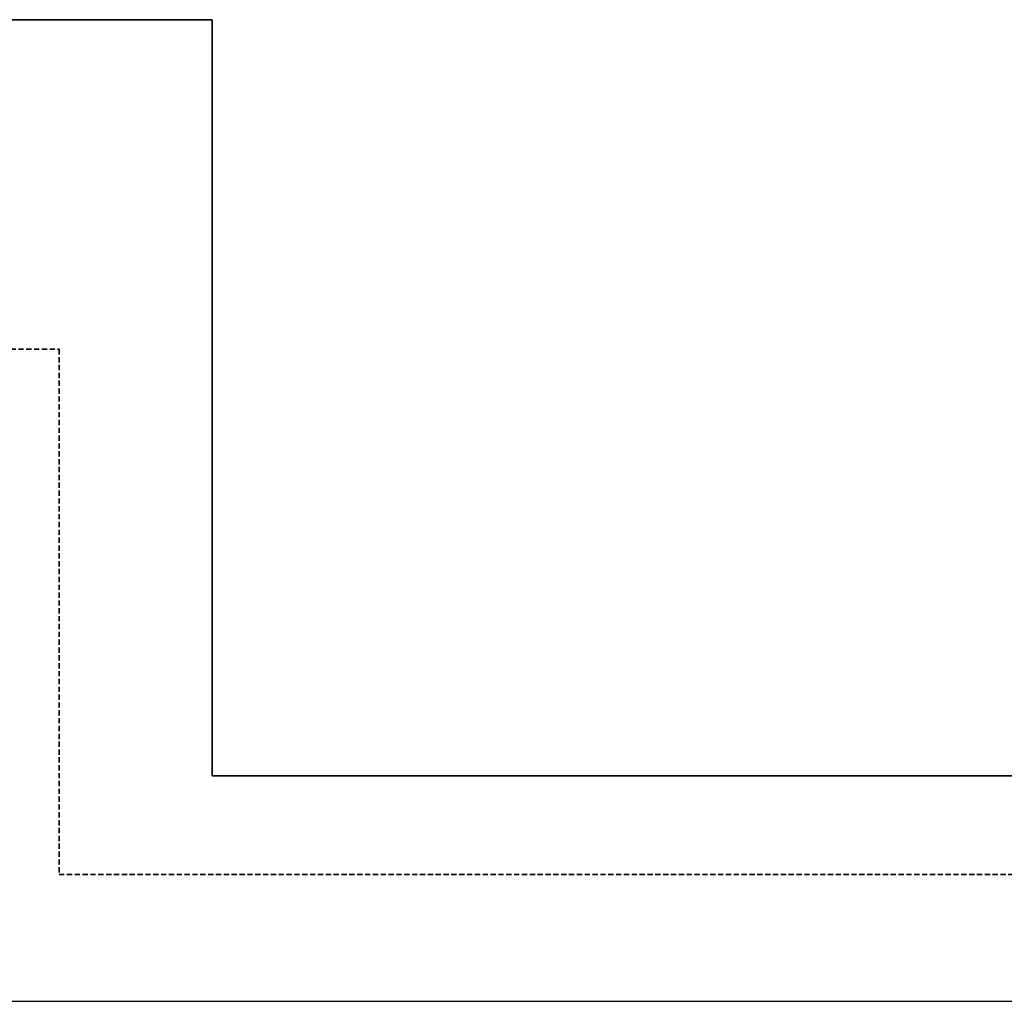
# Model space of a CAD drawing. Header units: millimetres. Extents: x 60394 to 199354, y 20895 to 166073.
# Tile 122 of 256: x 102532 to 103130, y 23695 to 24291. Entities that reach past the tile are written whole.
import ezdxf

# ---------------------------------------------------------------- set-up
doc = ezdxf.new("R2010")
doc.units = ezdxf.units.MM
doc.linetypes.add('VERDECKT', pattern=[9.525, 6.35, -3.175])
doc.layers.add('UT_SCHÉMA_PŘÍVOD', color=10, linetype='Continuous', lineweight=35)
doc.layers.add('UT_SCHÉMA_ZPÁTEČKA', color=172, linetype='VERDECKT', lineweight=35)

msp = doc.modelspace()

# ---------------------------------------------------------------- linework, layer by layer
msp.add_line((64740.61, 23695.36), (199354.39, 23695.36))
at = {"layer": 'UT_SCHÉMA_PŘÍVOD', "ltscale": 0.5}
for p, q in [((102037.68, 24291.07), (102648.84, 24291.07)), ((102648.84, 24291.07), (102648.84, 23832.25)), ((102648.84, 23832.25), (109245.65, 23832.25))]:
    msp.add_line(p, q, dxfattribs=at)
at = {"layer": 'UT_SCHÉMA_ZPÁTEČKA', "ltscale": 0.5}
for p, q in [((101807.22, 24091.07), (102555.81, 24091.07)), ((102555.81, 24091.07), (102555.81, 23772.34)), ((102555.81, 23772.34), (109312.69, 23772.34))]:
    msp.add_line(p, q, dxfattribs=at)

doc.saveas('drawing.dxf')
